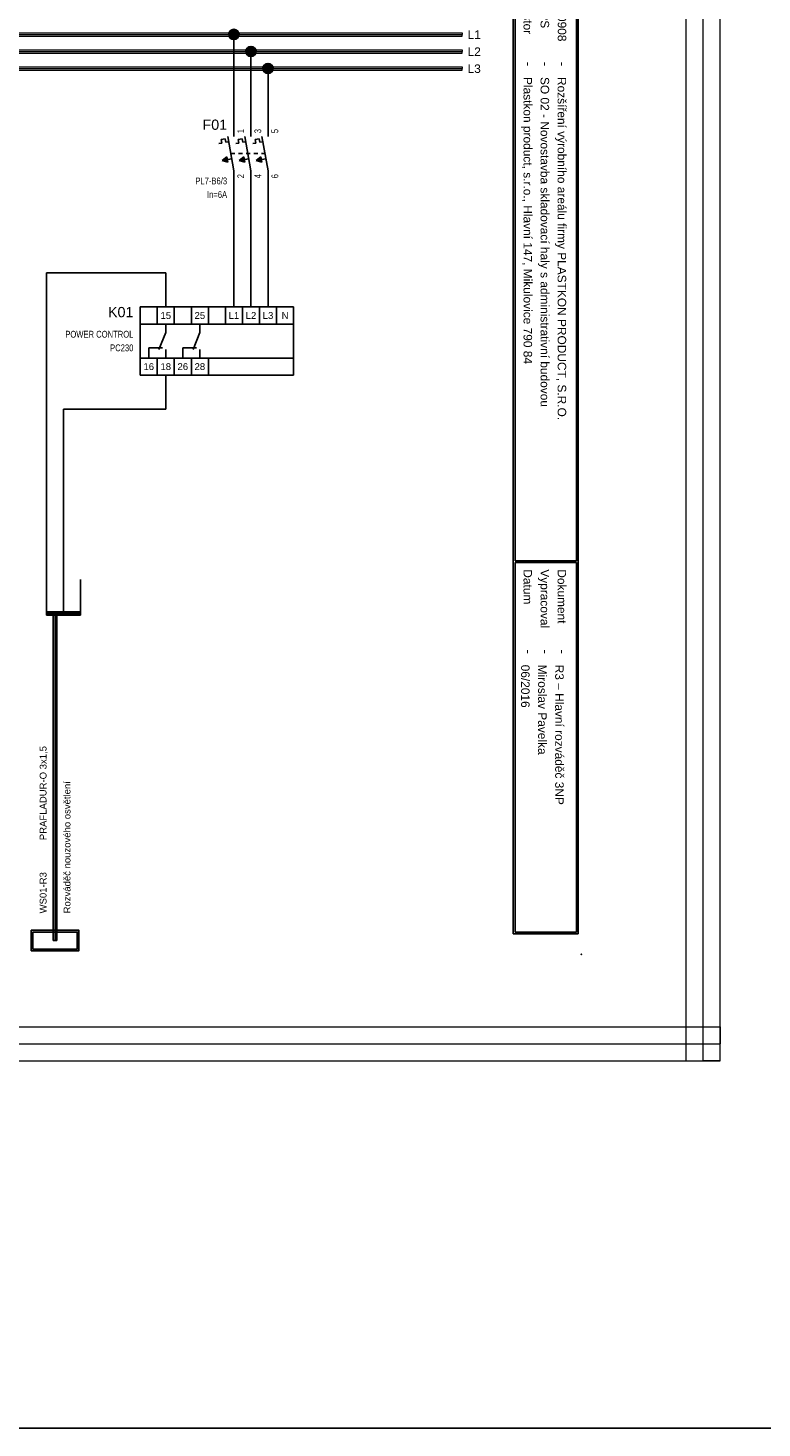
# Model space of a CAD drawing. Extents: x -3642 to 3381, y 3251 to 3904.
# Tile 3 of 41: x -3156 to -2941, y 3251 to 3662. Entities that reach past the tile are written whole.
import ezdxf
from ezdxf.enums import TextEntityAlignment as Align

# ---------------------------------------------------------------- set-up
doc = ezdxf.new("R2010")
doc.units = 0
doc.header["$MEASUREMENT"] = 0
doc.linetypes.add('DASHED', pattern=[0.564444, 0.282222, -0.282222])
for name, color, linetype in [('1-KRESBA', 7, 'Continuous'), ('__Bílá', 7, 'Continuous'), ('__Oranžová', 30, 'Continuous'), ('__Rudá 010', 10, 'Continuous'), ('__Vínová 220', 220, 'Continuous'), ('__Černá 250', 7, 'Continuous')]:
    doc.layers.add(name, color=color, linetype=linetype)
doc.styles.add('Arial', font='arial.ttf')

# ---------------------------------------------------------------- blocks, each defined once
blk = doc.blocks.new('BLK_Razítko_malé_pro_rozváděče')
at = {"layer": '__Bílá'}
for p, q in [((15, -1), (15, -20)), ((15, -1), (294, -1)), ((15.5, -1.5), (15.5, -19.5)), ((15.5, -1.5), (184.5, -1.5)), ((184.5, -1.5), (184.5, -19.5)), ((185, -1.5), (185, -19.5)), ((185, -1.5), (293.5, -1.5)), ((293.5, -19.5), (293.5, -1.5)), ((294, -20), (294, -1)), ((15, -20), (294, -20)), ((15.5, -19.5), (184.5, -19.5)), ((185, -19.5), (293.5, -19.5)), ((15, -405), (15, -419)), ((15, -405), (294, -405)), ((15.5, -405.5), (15.5, -418.5)), ((15.5, -405.5), (194.5, -405.5)), ((194.5, -405.5), (194.5, -418.5)), ((195, -405.5), (195, -418.5)), ((195, -405.5), (293.5, -405.5)), ((293.5, -405.5), (293.5, -418.5)), ((294, -405), (294, -419)), ((15, -419), (294, -419)), ((15.5, -418.5), (194.5, -418.5)), ((195, -418.5), (293.5, -418.5))]:
    blk.add_line(p, q, dxfattribs=at)
for p in [(0, 0), (300, 0), (0, -420), (300, -420)]:
    blk.add_point(p, dxfattribs=at)
at = {"layer": '__Bílá', "style": 'Arial'}
for s, height, p in [('-', 3, (38, -7)), ('Dokument', 2.5, (187, -7)), ('-', 3, (210.5, -7)), ('SO/PS', 2.5, (17.5, -12)), ('-', 3, (38, -12)), ('Vypracoval', 2.5, (187, -12)), ('-', 3, (210.5, -12)), ('Investor', 2.5, (17.5, -17)), ('-', 3, (38, -17)), ('Datum', 2.5, (187, -17)), ('-', 3, (210.5, -17)), ('PVLK PROJECT s.r.o. , Langrova 195/33,  787 01 Šumperk', 2.5, (17.5, -411)), ('Copyright © 2012 PVLK', 2.5, (197, -411)), ('Telefon: 773 836 685, mobil: 777 848 204, e-mail: %%Upavelka@pvlk.cz', 2.5, (17.5, -416)), ('Číslo dokumentu .....', 2.5, (197, -416))]:
    blk.add_text(s, height=height, dxfattribs=at).set_placement(p)
at = {"layer": '__Vínová 220', "char_height": 2.5, "attachment_point": 7, "style": 'Arial'}
for s, insert in [('715 0908', (17.5, -7)), ('Rozšíření výrobního areálu firmy PLASTKON PRODUCT, S.R.O.', (42.5, -7.75)), ('R3 – Hlavní rozváděč 3NP', (215, -7.75)), ('SO 02 - Novostavba skladovací haly s administrativní budovou', (42.5, -12.75)), ('Miroslav Pavelka', (215, -12.75)), ('Plastkon product, s.r.o., Hlavní 147, Mikulovice 790 84', (42.5, -17.75)), ('06/2016', (215, -17.75))]:
    blk.add_mtext(s, dxfattribs=dict(at, insert=insert))
at = {"layer": '__Vínová 220', "style": 'Arial'}
blk.add_attdef('ČÍSLO', text='', height=4, dxfattribs=at).set_placement((290, -416), align=Align.RIGHT)
blk = doc.blocks.new('L0001A02')
at = {"linetype": 'Continuous'}
h = blk.add_hatch(color=256, dxfattribs=at)
edge = h.paths.add_edge_path()
edge.add_arc((0, 0), 1.5, 0, 360)
blk.add_circle((0, 0), 1.5)
blk = doc.blocks.new('scjjjds')
for p, q in [((0, 0), (15, 0)), ((0, 0), (0, -20)), ((5, -5), (5, 0)), ((10, 0), (10, -5)), ((15, 0), (45, 0)), ((15, 0), (15, -5)), ((20, 0), (20, -5)), ((25, 0), (25, -5)), ((30, 0), (30, -5)), ((35, 0), (35, -5)), ((40, 0), (40, -5)), ((45, 0), (45, -20)), ((15, -5), (0, -5)), ((5.5, -12.5), (7.5, -7.5)), ((7.5, -7.5), (7.5, -5)), ((45, -5), (15, -5)), ((15.5, -12.5), (17.5, -7.5)), ((17.5, -7.5), (17.5, -5)), ((2.5, -12), (2.5, -15)), ((2.5, -12), (6.5, -12)), ((12.5, -12), (12.5, -15)), ((12.5, -12), (16.5, -12)), ((15, -15), (0, -15)), ((5, -15), (5, -20)), ((7.5, -12.5), (7.5, -15)), ((10, -15), (10, -20)), ((45, -15), (15, -15)), ((15, -15), (15, -20)), ((17.5, -12.5), (17.5, -15)), ((20, -15), (20, -20)), ((15, -20), (0, -20)), ((45, -20), (15, -20))]:
    blk.add_line(p, q)
at = {"style": 'Arial'}
for s, p in [('15', (7.5, -3.5)), ('25', (17.5, -3.5)), ('L1', (27.5, -3.5)), ('L2', (32.5, -3.5)), ('L3', (37.5, -3.5)), ('N', (42.5, -3.5)), ('16', (2.5, -18.5)), ('18', (7.5, -18.5)), ('26', (12.5, -18.5)), ('28', (17.5, -18.5))]:
    blk.add_text(s, height=2, dxfattribs=at).set_placement(p, align=Align.CENTER)
blk.add_attdef('POPIS', text='', height=3, dxfattribs=at).set_placement((-2, -3), align=Align.RIGHT)
at = {"style": 'Arial', "width": 0.8}
for tag, p in [('TYP', (-2, -9)), ('CÍVKA', (-2, -13)), ('PROUD', (-2, -17)), ('DOPLŇ1', (-2, -21)), ('DOPLŇ2', (-2, -25))]:
    blk.add_attdef(tag, text='', height=2, dxfattribs=at).set_placement(p, align=Align.RIGHT)
blk = doc.blocks.new('FEVA1606')
at = {"linetype": 'Continuous'}
for points in [[(-3.5, -2), (-2.06, -0.92), (-1.77, -2.5)], [(1.5, -2), (2.94, -0.92), (3.23, -2.5)], [(6.5, -2), (7.94, -0.92), (8.23, -2.5)]]:
    blk.add_hatch(color=256, dxfattribs=at).paths.add_polyline_path(points)
for p, q in [((0, 5), (0, 10)), ((5, 5), (5, 10)), ((10, 5), (10, 10)), ((-3.75, 4.14), (-2.56, 4.35)), ((-3.75, 4.14), (-3.57, 3.12)), ((-2.56, 4.35), (-2.38, 3.34)), ((-1.82, 5), (0, -5)), ((1.25, 4.14), (2.44, 4.35)), ((1.25, 4.14), (1.43, 3.12)), ((2.44, 4.35), (2.62, 3.34)), ((3.18, 5), (5, -5)), ((6.25, 4.14), (7.44, 4.35)), ((6.25, 4.14), (6.43, 3.12)), ((7.44, 4.35), (7.62, 3.34)), ((8.18, 5), (10, -5)), ((-4.45, 2.96), (-3.57, 3.12)), ((-2.38, 3.34), (-1.54, 3.49)), ((0.55, 2.96), (1.43, 3.12)), ((2.62, 3.34), (3.46, 3.49)), ((5.55, 2.96), (6.43, 3.12)), ((7.62, 3.34), (8.46, 3.49)), ((-3.5, -2), (-2.06, -0.92)), ((-3.5, -2), (-0.64, -1.48)), ((-3.5, -2), (-1.77, -2.5)), ((-2.06, -0.92), (-1.77, -2.5)), ((1.5, -2), (2.94, -0.92)), ((1.5, -2), (4.36, -1.48)), ((1.5, -2), (3.23, -2.5)), ((2.94, -0.92), (3.23, -2.5)), ((6.5, -2), (7.94, -0.92)), ((6.5, -2), (9.36, -1.48)), ((6.5, -2), (8.23, -2.5)), ((7.94, -0.92), (8.23, -2.5)), ((0, -5), (0, -10)), ((5, -5), (5, -10)), ((10, -5), (10, -10))]:
    blk.add_line(p, q)
at = {"linetype": 'DASHED', "ltscale": 4}
blk.add_line((-0.91, 0), (9.09, 0), dxfattribs=at)
at = {"style": 'Arial'}
blk.add_attdef('POPIS', text='', height=3, dxfattribs=at).set_placement((-2, 7), align=Align.RIGHT)
at = {"style": 'Arial', "width": 0.8}
for tag, p in [('NO1', (3, 6)), ('NO2', (8, 6)), ('NO3', (13, 6))]:
    blk.add_attdef(tag, p, '', height=2, rotation=90, dxfattribs=at)
for tag, p in [('TYP', (-2, -9)), ('PROUD', (-2, -13)), ('DOPLŇ1', (-2, -17)), ('DOPLŇ2', (-2, -21))]:
    blk.add_attdef(tag, text='', height=2, dxfattribs=at).set_placement(p, align=Align.RIGHT)
for tag, p in [('CO1', (3, -6)), ('CO2', (8, -6)), ('CO3', (13, -6))]:
    blk.add_attdef(tag, text='', height=2, rotation=90, dxfattribs=at).set_placement(p, align=Align.RIGHT)

msp = doc.modelspace()

# ---------------------------------------------------------------- hatches: boundary and pattern name
at = {"layer": '__Černá 250'}
h = msp.add_hatch(color=256, dxfattribs=at)
h.paths.add_polyline_path([(-3141.51, 3391.03), (-3141.51, 3397.03), (-3155.51, 3397.03), (-3155.51, 3391.03)])
h.paths.add_polyline_path([(-3142.01, 3391.53), (-3142.01, 3396.53), (-3155.01, 3396.53), (-3155.01, 3391.53)], flags=16)

# ---------------------------------------------------------------- linework, layer by layer
at = {"layer": '1-KRESBA'}
for p, q in [((-3096.01, 3635), (-3096.01, 3660)), ((-3091.01, 3635), (-3091.01, 3655)), ((-3086.01, 3635), (-3086.01, 3650)), ((-3096.01, 3615), (-3096.01, 3580)), ((-3091.01, 3615), (-3091.01, 3580)), ((-3086.01, 3615), (-3086.01, 3580)), ((-3116.01, 3590), (-3151.01, 3590)), ((-3151.01, 3590), (-3151.01, 3500)), ((-3116.01, 3580), (-3116.01, 3590)), ((-3116.01, 3560), (-3116.01, 3550)), ((-3116.01, 3550), (-3146.01, 3550)), ((-3146.01, 3550), (-3146.01, 3500)), ((-3151.01, 3500), (-3151.01, 3490)), ((-3146.01, 3500), (-3146.01, 3490)), ((-3141.01, 3500), (-3141.01, 3490)), ((-3151.01, 3490.5), (-3151.01, 3490)), ((-3151.01, 3490.5), (-3141.01, 3490.5)), ((-3151.01, 3489.5), (-3151.01, 3490)), ((-3151.01, 3490), (-3141.01, 3490)), ((-3151.01, 3489.5), (-3141.01, 3489.5)), ((-3149.01, 3394.03), (-3149.01, 3490.5)), ((-3149.01, 3490.5), (-3148.51, 3490.5)), ((-3148.51, 3394.03), (-3148.51, 3490.5)), ((-3148.01, 3490.5), (-3148.51, 3490.5)), ((-3148.01, 3394.03), (-3148.01, 3490.5)), ((-3141.01, 3490.5), (-3141.01, 3490)), ((-3141.01, 3489.5), (-3141.01, 3490)), ((-3149.01, 3394.03), (-3148.51, 3394.03)), ((-3148.01, 3394.03), (-3148.51, 3394.03))]:
    msp.add_line(p, q, dxfattribs=at)
at = {"layer": '1-KRESBA', "color": 3}
msp.add_lwpolyline([(-3642.15, 3903.52), (3380.95, 3903.52), (3380.95, 3250.95), (-3642.15, 3250.95)], close=True, dxfattribs=at)
at = {"layer": '__Oranžová', "lineweight": 0}
for p, q in [((-3384.02, 3660.5), (-3029.02, 3660.5)), ((-3384.02, 3660), (-3029.02, 3660)), ((-3384.02, 3659.5), (-3029.02, 3659.5)), ((-3029.02, 3660.5), (-3029.02, 3660)), ((-3029.02, 3659.5), (-3029.02, 3660)), ((-3384.02, 3655.5), (-3029.02, 3655.5)), ((-3384.02, 3655), (-3029.02, 3655)), ((-3384.02, 3654.5), (-3029.02, 3654.5)), ((-3029.02, 3655.5), (-3029.02, 3655)), ((-3029.02, 3654.5), (-3029.02, 3655)), ((-3384.02, 3650.5), (-3029.02, 3650.5)), ((-3384.02, 3650), (-3029.02, 3650)), ((-3384.02, 3649.5), (-3029.02, 3649.5)), ((-3029.02, 3650.5), (-3029.02, 3650)), ((-3029.02, 3649.5), (-3029.02, 3650))]:
    msp.add_line(p, q, dxfattribs=at)
at = {"layer": '__Vínová 220', "lineweight": 0}
for p, q in [((-2963.32, 3358.74), (-2963.32, 3724.82)), ((-2958.32, 3358.74), (-2958.32, 3724.82)), ((-2953.32, 3358.74), (-2953.32, 3724.82)), ((-3449.73, 3368.74), (-2953.32, 3368.74)), ((-2953.32, 3368.74), (-2953.32, 3363.74)), ((-3449.73, 3363.74), (-2953.32, 3363.74)), ((-2953.32, 3358.74), (-2953.32, 3363.74)), ((-3449.73, 3358.74), (-2953.32, 3358.74)), ((-2963.32, 3358.74), (-2958.32, 3358.74)), ((-2953.32, 3358.74), (-2958.32, 3358.74))]:
    msp.add_line(p, q, dxfattribs=at)
at = {"layer": '__Černá 250'}
for points in [[(-3155.51, 3397.03), (-3141.51, 3397.03), (-3141.51, 3391.03), (-3155.51, 3391.03)], [(-3155.01, 3396.53), (-3142.01, 3396.53), (-3142.01, 3391.53), (-3155.01, 3391.53)]]:
    msp.add_lwpolyline(points, close=True, dxfattribs=at)

# ---------------------------------------------------------------- block references
at = {"layer": '1-KRESBA', "rotation": 270}
msp.add_blockref('BLK_Razítko_malé_pro_rozváděče', (-2994.02, 3690), dxfattribs=at).add_auto_attribs({'ČÍSLO': '24.1'})
at = {"layer": '1-KRESBA'}
for p in [(-3096.01, 3660), (-3091.01, 3655), (-3086.01, 3650)]:
    msp.add_blockref('L0001A02', p, dxfattribs=at)
ref = msp.add_blockref('scjjjds', (-3123.51, 3580), dxfattribs=at)
ref.add_attrib('POPIS', 'K01', dxfattribs={"layer": '0', "height": 3, "style": 'Arial'}).set_placement((-3125.51, 3577), align=Align.RIGHT)
ref.add_attrib('TYP', 'POWER CONTROL', dxfattribs={"layer": '0', "height": 2, "style": 'Arial', "width": 0.8}).set_placement((-3125.51, 3571), align=Align.RIGHT)
ref.add_attrib('CÍVKA', 'PC230', dxfattribs={"layer": '0', "height": 2, "style": 'Arial', "width": 0.8}).set_placement((-3125.51, 3567), align=Align.RIGHT)
at = {"layer": '__Černá 250'}
msp.add_blockref('FEVA1606', (-3096.01, 3625), dxfattribs=at).add_auto_attribs({'POPIS': 'F01', 'TYP': 'PL7-B6/3', 'PROUD': 'In=6A', 'CO1': '2', 'NO1': '1', 'CO2': '4', 'NO2': '3', 'CO3': '6', 'NO3': '5'})

# ---------------------------------------------------------------- texts
at = {"layer": '__Oranžová', "lineweight": 0, "style": 'Arial'}
for s, p in [('L1', (-3027.44, 3658.69)), ('L2', (-3027.44, 3653.69)), ('L3', (-3027.44, 3648.69))]:
    msp.add_text(s, height=2.5, dxfattribs=at).set_placement(p)
at = {"layer": '__Rudá 010', "style": 'Arial'}
for s, p in [('PRAFLADUR-O 3x1,5', (-3151.01, 3423.49)), ('WS01-R3', (-3151.01, 3402))]:
    msp.add_text(s, height=2, rotation=90, dxfattribs=at).set_placement(p)
at = {"layer": '__Rudá 010', "insert": (-3145.98, 3402), "char_height": 2, "width": 62.8406, "attachment_point": 1, "rotation": 90, "style": 'Arial'}
msp.add_mtext('Rozváděč nouzového osvětlení', dxfattribs=at)

doc.saveas('drawing.dxf')
